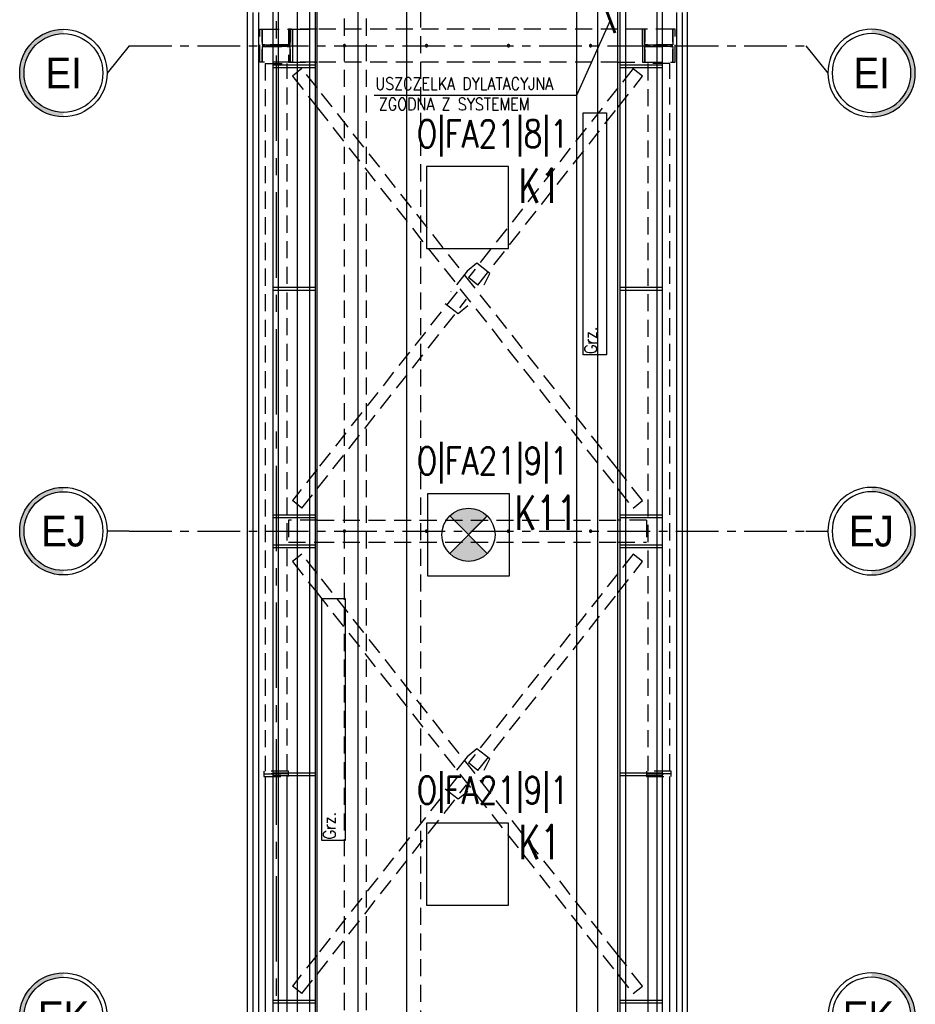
# Model space of a CAD drawing. Extents: x 41755 to 123924, y -112333 to 86187.
# Tile 83 of 256: x 100333 to 100989, y -59593 to -58873. Entities that reach past the tile are written whole.
import ezdxf
from ezdxf.enums import TextEntityAlignment as Align

# ---------------------------------------------------------------- set-up
doc = ezdxf.new("R2010")
doc.units = 0
doc.header["$LTSCALE"] = 50
doc.linetypes.add('CENTER', pattern=[2, 1.25, -0.25, 0.25, -0.25])
doc.linetypes.add('DASHED', pattern=[0.75, 0.5, -0.25])
doc.layers.get('0').update_dxf_attribs({"color": 101, "linetype": 'CONTINUOUS'})
for name, color, linetype in [('Det-metal', 141, 'CONTINUOUS'), ('E-90', 6, 'CONTINUOUS'), ('E35', 6, 'CONTINUOUS'), ('Fas-balustrada-widok', 114, 'CONTINUOUS'), ('Ins-co', 2, 'CONTINUOUS'), ('Ins-wod', 4, 'CONTINUOUS'), ('Os-osie', 14, 'CENTER'), ('Os-osie glowne', 1, 'CENTER'), ('Os-osie-opis', 16, 'CONTINUOUS'), ('Pos-widok', 121, 'CONTINUOUS'), ('Sc-systemowe', 150, 'CONTINUOUS'), ('Sch-opis', 51, 'CONTINUOUS'), ('W-idok', 8, 'CONTINUOUS')]:
    doc.layers.add(name, color=color, linetype=linetype)
doc.styles.add('dwg_opis duży', font='ARIAL.TTF', dxfattribs={"width": 0.9})
doc.styles.add('ROMANS', font='romans', dxfattribs={"width": 0.85})
doc.dimstyles.new('CHMIELNA', dxfattribs={"dimscale": 3.5, "dimtxt": 4, "dimasz": 1.5, "dimexe": 3, "dimexo": 0, "dimgap": 1, "dimtad": 1, "dimdec": 1, "dimrnd": 0.5, "dimzin": 12, "dimdsep": 46, "dimtxsty": 'ROMANS', "dimblk": 'DIMTICK', "dimcen": 0.09, "dimse1": 1, "dimse2": 1, "dimclrd": 143, "dimclrt": 53, "dimadec": 0, "dimazin": 0, "dimtfac": 1, "dimtdec": 1, "dimtix": 1, "dimtmove": 2, "dimatfit": 2, "dimldrblk": 'ARCHTICK', "dimfxl": 0, "dimtolj": 1, "dimtzin": 0, "dimarcsym": 0})

# ---------------------------------------------------------------- blocks, each defined once
blk = doc.blocks.new('DIMTICK')
for p, q in [((0, 1), (0, -1)), ((-1, 0), (1, 0))]:
    blk.add_line(p, q)
at = {"const_width": 0.141}
blk.add_lwpolyline([(0.707, 0.707), (-0.707, -0.707)], dxfattribs=at)
blk = doc.blocks.new('_opis_osi')
blk.add_hatch(color=256).paths.add_polyline_path([(32, -32), (28.8, -32, -1), (-28.8, -32), (-32, -32, 1)])
for radius in [32, 28.8]:
    blk.add_circle((0, -32), radius)
at = {"style": 'dwg_opis duży', "width": 0.9}
blk.add_attdef('AXNAMEV', text='', height=22.4, rotation=90, dxfattribs=at).set_placement((0, -32), align=Align.MIDDLE_CENTER)

msp = doc.modelspace()

# ---------------------------------------------------------------- hatches: boundary and pattern name
at = {"layer": 'E35'}
h = msp.add_hatch(color=256, dxfattribs=at)
edge = h.paths.add_edge_path()
edge.add_line((100661.684, -59249.166), (100675.43, -59235.42))
edge.add_ellipse((100661.684, -59249.166), major_axis=(13.746, 13.746), ratio=1, start_angle=360, end_angle=450)
edge.add_line((100647.938, -59235.42), (100661.684, -59249.166))
edge = h.paths.add_edge_path()
edge.add_line((100675.43, -59262.912), (100661.684, -59249.166))
edge.add_line((100661.684, -59249.166), (100647.938, -59262.912))
edge.add_ellipse((100661.684, -59249.166), major_axis=(-13.746, 13.746), ratio=1, start_angle=90, end_angle=180)

# ---------------------------------------------------------------- linework, layer by layer
at = {"layer": 'Det-metal', "linetype": 'DASHED', "ltscale": 0.5}
for p, q in [((100508.966, -58879.531), (100510.666, -58879.531)), ((100508.966, -58903.531), (100508.966, -58879.531)), ((100510.666, -58879.531), (100531.266, -58879.531)), ((100510.666, -58888.931), (100510.666, -58879.531)), ((100510.666, -58879.531), (100510.666, -58891.031)), ((100550.966, -58879.531), (100529.966, -58879.531)), ((100529.966, -58879.531), (100529.966, -58903.531)), ((100531.266, -58879.531), (100531.266, -58888.931)), ((100531.266, -58879.531), (100532.966, -58879.531)), ((100531.266, -58891.031), (100531.266, -58879.531)), ((100532.966, -58879.531), (100550.966, -58879.531)), ((100532.966, -58891.031), (100532.966, -58879.531)), ((100532.966, -58879.531), (100532.966, -58903.531)), ((100770.966, -58879.531), (100550.966, -58879.531)), ((100788.966, -58879.531), (100770.966, -58879.531)), ((100788.966, -58891.031), (100788.966, -58879.531)), ((100790.666, -58879.531), (100788.966, -58879.531)), ((100788.966, -58879.531), (100788.966, -58903.531)), ((100811.266, -58879.531), (100790.666, -58879.531)), ((100790.666, -58879.531), (100790.666, -58888.931)), ((100790.666, -58891.031), (100790.666, -58879.531)), ((100811.266, -58888.931), (100811.266, -58879.531)), ((100811.266, -58879.531), (100811.266, -58891.031)), ((100812.966, -58879.531), (100811.266, -58879.531)), ((100812.966, -58903.531), (100812.966, -58879.531)), ((100510.666, -58891.031), (100531.266, -58891.031)), ((100512.766, -58891.031), (100510.666, -58891.031)), ((100510.666, -58892.031), (100510.666, -58903.531)), ((100531.266, -58892.031), (100510.666, -58892.031)), ((100510.666, -58892.031), (100512.766, -58892.031)), ((100510.666, -58903.531), (100510.666, -58894.131)), ((100529.166, -58891.031), (100512.766, -58891.031)), ((100512.766, -58892.031), (100529.166, -58892.031)), ((100522.166, -58892.031), (100521.366, -58892.031)), ((100531.266, -58891.031), (100529.166, -58891.031)), ((100529.166, -58892.031), (100531.266, -58892.031)), ((100531.266, -58903.531), (100531.266, -58892.031)), ((100531.266, -58894.131), (100531.266, -58903.531)), ((100532.966, -58891.031), (100532.966, -58892.031)), ((100532.966, -58892.031), (100532.966, -58903.531)), ((100570.186, -58891.353), (100570.166, -58891.531)), ((100570.166, -58891.531), (100570.186, -58891.709)), ((100570.245, -58891.184), (100570.186, -58891.353)), ((100570.186, -58891.709), (100570.245, -58891.878)), ((100570.341, -58891.032), (100570.245, -58891.184)), ((100570.245, -58891.878), (100570.341, -58892.03)), ((100570.467, -58890.905), (100570.341, -58891.032)), ((100570.341, -58892.03), (100570.467, -58892.156)), ((100570.619, -58890.81), (100570.467, -58890.905)), ((100570.467, -58892.156), (100570.619, -58892.251)), ((100570.788, -58890.751), (100570.619, -58890.81)), ((100570.619, -58892.251), (100570.788, -58892.311)), ((100570.966, -58890.731), (100570.788, -58890.751)), ((100570.788, -58892.311), (100570.966, -58892.331)), ((100571.144, -58890.751), (100570.966, -58890.731)), ((100570.966, -58892.331), (100571.144, -58892.311)), ((100571.313, -58890.81), (100571.144, -58890.751)), ((100571.144, -58892.311), (100571.313, -58892.251)), ((100571.465, -58890.905), (100571.313, -58890.81)), ((100571.313, -58892.251), (100571.465, -58892.156)), ((100571.591, -58891.032), (100571.465, -58890.905)), ((100571.465, -58892.156), (100571.591, -58892.03)), ((100571.687, -58891.184), (100571.591, -58891.032)), ((100571.591, -58892.03), (100571.687, -58891.878)), ((100571.746, -58891.353), (100571.687, -58891.184)), ((100571.687, -58891.878), (100571.746, -58891.709)), ((100571.766, -58891.531), (100571.746, -58891.353)), ((100571.746, -58891.709), (100571.766, -58891.531)), ((100630.186, -58891.353), (100630.166, -58891.531)), ((100630.166, -58891.531), (100630.186, -58891.709)), ((100630.245, -58891.184), (100630.186, -58891.353)), ((100630.186, -58891.709), (100630.245, -58891.878)), ((100630.341, -58891.032), (100630.245, -58891.184)), ((100630.245, -58891.878), (100630.341, -58892.03)), ((100630.467, -58890.905), (100630.341, -58891.032)), ((100630.341, -58892.03), (100630.467, -58892.156)), ((100630.619, -58890.81), (100630.467, -58890.905)), ((100630.467, -58892.156), (100630.619, -58892.251)), ((100630.788, -58890.751), (100630.619, -58890.81)), ((100630.619, -58892.251), (100630.788, -58892.311)), ((100630.966, -58890.731), (100630.788, -58890.751)), ((100630.788, -58892.311), (100630.966, -58892.331)), ((100631.144, -58890.751), (100630.966, -58890.731)), ((100630.966, -58892.331), (100631.144, -58892.311)), ((100631.313, -58890.81), (100631.144, -58890.751)), ((100631.144, -58892.311), (100631.313, -58892.251)), ((100631.465, -58890.905), (100631.313, -58890.81)), ((100631.313, -58892.251), (100631.465, -58892.156)), ((100631.591, -58891.032), (100631.465, -58890.905)), ((100631.465, -58892.156), (100631.591, -58892.03)), ((100631.687, -58891.184), (100631.591, -58891.032)), ((100631.591, -58892.03), (100631.687, -58891.878)), ((100631.746, -58891.353), (100631.687, -58891.184)), ((100631.687, -58891.878), (100631.746, -58891.709)), ((100631.766, -58891.531), (100631.746, -58891.353)), ((100631.746, -58891.709), (100631.766, -58891.531)), ((100690.186, -58891.353), (100690.166, -58891.531)), ((100690.166, -58891.531), (100690.186, -58891.709)), ((100690.245, -58891.184), (100690.186, -58891.353)), ((100690.186, -58891.709), (100690.245, -58891.878)), ((100690.341, -58891.032), (100690.245, -58891.184)), ((100690.245, -58891.878), (100690.341, -58892.03)), ((100690.467, -58890.905), (100690.341, -58891.032)), ((100690.341, -58892.03), (100690.467, -58892.156)), ((100690.619, -58890.81), (100690.467, -58890.905)), ((100690.467, -58892.156), (100690.619, -58892.251)), ((100690.788, -58890.751), (100690.619, -58890.81)), ((100690.619, -58892.251), (100690.788, -58892.311)), ((100690.966, -58890.731), (100690.788, -58890.751)), ((100690.788, -58892.311), (100690.966, -58892.331)), ((100691.144, -58890.751), (100690.966, -58890.731)), ((100690.966, -58892.331), (100691.144, -58892.311)), ((100691.313, -58890.81), (100691.144, -58890.751)), ((100691.144, -58892.311), (100691.313, -58892.251)), ((100691.465, -58890.905), (100691.313, -58890.81)), ((100691.313, -58892.251), (100691.465, -58892.156)), ((100691.591, -58891.032), (100691.465, -58890.905)), ((100691.465, -58892.156), (100691.591, -58892.03)), ((100691.687, -58891.184), (100691.591, -58891.032)), ((100691.591, -58892.03), (100691.687, -58891.878)), ((100691.746, -58891.353), (100691.687, -58891.184)), ((100691.687, -58891.878), (100691.746, -58891.709)), ((100691.766, -58891.531), (100691.746, -58891.353)), ((100691.746, -58891.709), (100691.766, -58891.531)), ((100750.186, -58891.353), (100750.166, -58891.531)), ((100750.166, -58891.531), (100750.186, -58891.709)), ((100750.245, -58891.184), (100750.186, -58891.353)), ((100750.186, -58891.709), (100750.245, -58891.878)), ((100750.341, -58891.032), (100750.245, -58891.184)), ((100750.245, -58891.878), (100750.341, -58892.03)), ((100750.467, -58890.905), (100750.341, -58891.032)), ((100750.341, -58892.03), (100750.467, -58892.156)), ((100750.619, -58890.81), (100750.467, -58890.905)), ((100750.467, -58892.156), (100750.619, -58892.251)), ((100750.788, -58890.751), (100750.619, -58890.81)), ((100750.619, -58892.251), (100750.788, -58892.311)), ((100750.966, -58890.731), (100750.788, -58890.751)), ((100750.788, -58892.311), (100750.966, -58892.331)), ((100751.144, -58890.751), (100750.966, -58890.731)), ((100750.966, -58892.331), (100751.144, -58892.311)), ((100751.313, -58890.81), (100751.144, -58890.751)), ((100751.144, -58892.311), (100751.313, -58892.251)), ((100751.465, -58890.905), (100751.313, -58890.81)), ((100751.313, -58892.251), (100751.465, -58892.156)), ((100751.591, -58891.032), (100751.465, -58890.905)), ((100751.465, -58892.156), (100751.591, -58892.03)), ((100751.687, -58891.184), (100751.591, -58891.032)), ((100751.591, -58892.03), (100751.687, -58891.878)), ((100751.746, -58891.353), (100751.687, -58891.184)), ((100751.687, -58891.878), (100751.746, -58891.709)), ((100751.766, -58891.531), (100751.746, -58891.353)), ((100751.746, -58891.709), (100751.766, -58891.531)), ((100788.966, -58891.031), (100788.966, -58892.031)), ((100788.966, -58892.031), (100788.966, -58903.531)), ((100811.266, -58891.031), (100790.666, -58891.031)), ((100790.666, -58891.031), (100792.766, -58891.031)), ((100790.666, -58892.031), (100811.266, -58892.031)), ((100790.666, -58903.531), (100790.666, -58892.031)), ((100792.766, -58892.031), (100790.666, -58892.031)), ((100790.666, -58894.131), (100790.666, -58903.531)), ((100792.766, -58891.031), (100809.166, -58891.031)), ((100809.166, -58892.031), (100792.766, -58892.031)), ((100799.766, -58892.031), (100800.566, -58892.031)), ((100809.166, -58891.031), (100811.266, -58891.031)), ((100811.266, -58892.031), (100809.166, -58892.031)), ((100811.266, -58892.031), (100811.266, -58903.531)), ((100811.266, -58903.531), (100811.266, -58894.131)), ((100510.666, -58903.531), (100508.966, -58903.531)), ((100531.266, -58903.531), (100510.666, -58903.531)), ((100512.966, -58904.531), (100528.966, -58904.531)), ((100512.966, -58904.531), (100512.966, -59422.031)), ((100528.966, -59422.031), (100528.966, -58904.531)), ((100529.966, -58903.531), (100550.966, -58903.531)), ((100532.966, -58903.531), (100531.266, -58903.531)), ((100539.888, -58908.343), (100532.907, -58913.848)), ((100550.966, -58903.531), (100532.966, -58903.531)), ((100550.966, -58922.389), (100539.888, -58908.343)), ((100770.966, -58903.531), (100550.966, -58903.531)), ((100770.966, -58903.531), (100788.966, -58903.531)), ((100782.045, -58908.343), (100770.966, -58922.389)), ((100789.025, -58913.849), (100782.132, -58908.412)), ((100788.966, -58903.531), (100790.666, -58903.531)), ((100790.666, -58903.531), (100811.266, -58903.531)), ((100792.966, -58904.531), (100792.966, -59422.031)), ((100808.966, -58904.531), (100792.966, -58904.531)), ((100808.966, -59422.031), (100808.966, -58904.531)), ((100811.266, -58903.531), (100812.966, -58903.531)), ((100532.907, -58913.848), (100550.966, -58936.744)), ((100770.966, -58936.744), (100789.025, -58913.849)), ((100770.966, -59201.318), (100550.966, -58922.389)), ((100770.966, -58922.389), (100661.585, -59061.068)), ((100550.966, -58936.744), (100770.966, -59215.673)), ((100668.565, -59066.574), (100770.966, -58936.744)), ((100667.796, -59050.683), (100660.652, -59056.511)), ((100677.218, -59058.115), (100667.796, -59050.683)), ((100660.652, -59056.511), (100648.718, -59071.642)), ((100668.565, -59066.574), (100661.585, -59061.068)), ((100673.215, -59066.42), (100677.218, -59058.115)), ((100653.367, -59071.488), (100550.966, -59201.318)), ((100550.966, -59215.673), (100660.347, -59076.994)), ((100644.714, -59079.947), (100654.136, -59087.379)), ((100654.136, -59087.379), (100661.28, -59081.551)), ((100550.966, -59201.318), (100532.907, -59224.213)), ((100789.025, -59224.213), (100770.966, -59201.318)), ((100539.887, -59229.719), (100550.966, -59215.673)), ((100770.966, -59215.673), (100782.045, -59229.719)), ((100539.887, -59229.719), (100532.907, -59224.213)), ((100782.045, -59229.719), (100789.025, -59224.213)), ((100550.966, -59238.531), (100529.966, -59238.531)), ((100529.966, -59238.531), (100529.966, -59254.531)), ((100550.966, -59238.531), (100770.966, -59238.531)), ((100791.966, -59238.531), (100770.966, -59238.531)), ((100791.966, -59238.531), (100791.966, -59254.531)), ((100570.186, -59246.353), (100570.166, -59246.531)), ((100570.166, -59246.531), (100570.186, -59246.709)), ((100570.245, -59246.184), (100570.186, -59246.353)), ((100570.186, -59246.709), (100570.245, -59246.878)), ((100570.341, -59246.032), (100570.245, -59246.184)), ((100570.245, -59246.878), (100570.341, -59247.03)), ((100570.467, -59245.905), (100570.341, -59246.032)), ((100570.341, -59247.03), (100570.467, -59247.156)), ((100570.619, -59245.81), (100570.467, -59245.905)), ((100570.467, -59247.156), (100570.619, -59247.252)), ((100570.788, -59245.751), (100570.619, -59245.81)), ((100570.619, -59247.252), (100570.788, -59247.311)), ((100570.966, -59245.731), (100570.788, -59245.751)), ((100570.788, -59247.311), (100570.966, -59247.331)), ((100571.144, -59245.751), (100570.966, -59245.731)), ((100570.966, -59247.331), (100571.144, -59247.311)), ((100571.313, -59245.81), (100571.144, -59245.751)), ((100571.144, -59247.311), (100571.313, -59247.252)), ((100571.465, -59245.905), (100571.313, -59245.81)), ((100571.313, -59247.252), (100571.465, -59247.156)), ((100571.591, -59246.032), (100571.465, -59245.905)), ((100571.465, -59247.156), (100571.591, -59247.03)), ((100571.687, -59246.184), (100571.591, -59246.032)), ((100571.591, -59247.03), (100571.687, -59246.878)), ((100571.746, -59246.353), (100571.687, -59246.184)), ((100571.687, -59246.878), (100571.746, -59246.709)), ((100571.766, -59246.531), (100571.746, -59246.353)), ((100571.746, -59246.709), (100571.766, -59246.531)), ((100630.186, -59246.353), (100630.166, -59246.531)), ((100630.166, -59246.531), (100630.186, -59246.709)), ((100630.245, -59246.184), (100630.186, -59246.353)), ((100630.186, -59246.709), (100630.245, -59246.878)), ((100630.341, -59246.032), (100630.245, -59246.184)), ((100630.245, -59246.878), (100630.341, -59247.03)), ((100630.467, -59245.905), (100630.341, -59246.032)), ((100630.341, -59247.03), (100630.467, -59247.156)), ((100630.619, -59245.81), (100630.467, -59245.905)), ((100630.467, -59247.156), (100630.619, -59247.252)), ((100630.788, -59245.751), (100630.619, -59245.81)), ((100630.619, -59247.252), (100630.788, -59247.311)), ((100630.966, -59245.731), (100630.788, -59245.751)), ((100630.788, -59247.311), (100630.966, -59247.331)), ((100631.144, -59245.751), (100630.966, -59245.731)), ((100630.966, -59247.331), (100631.144, -59247.311)), ((100631.313, -59245.81), (100631.144, -59245.751)), ((100631.144, -59247.311), (100631.313, -59247.252)), ((100631.465, -59245.905), (100631.313, -59245.81)), ((100631.313, -59247.252), (100631.465, -59247.156)), ((100631.591, -59246.032), (100631.465, -59245.905)), ((100631.465, -59247.156), (100631.591, -59247.03)), ((100631.687, -59246.184), (100631.591, -59246.032)), ((100631.591, -59247.03), (100631.687, -59246.878)), ((100631.746, -59246.353), (100631.687, -59246.184)), ((100631.687, -59246.878), (100631.746, -59246.709)), ((100631.766, -59246.531), (100631.746, -59246.353)), ((100631.746, -59246.709), (100631.766, -59246.531)), ((100690.186, -59246.353), (100690.166, -59246.531)), ((100690.166, -59246.531), (100690.186, -59246.709)), ((100690.245, -59246.184), (100690.186, -59246.353)), ((100690.186, -59246.709), (100690.245, -59246.878)), ((100690.341, -59246.032), (100690.245, -59246.184)), ((100690.245, -59246.878), (100690.341, -59247.03)), ((100690.467, -59245.905), (100690.341, -59246.032)), ((100690.341, -59247.03), (100690.467, -59247.156)), ((100690.619, -59245.81), (100690.467, -59245.905)), ((100690.467, -59247.156), (100690.619, -59247.252)), ((100690.788, -59245.751), (100690.619, -59245.81)), ((100690.619, -59247.252), (100690.788, -59247.311)), ((100690.966, -59245.731), (100690.788, -59245.751)), ((100690.788, -59247.311), (100690.966, -59247.331)), ((100691.144, -59245.751), (100690.966, -59245.731)), ((100690.966, -59247.331), (100691.144, -59247.311)), ((100691.313, -59245.81), (100691.144, -59245.751)), ((100691.144, -59247.311), (100691.313, -59247.252)), ((100691.465, -59245.905), (100691.313, -59245.81)), ((100691.313, -59247.252), (100691.465, -59247.156)), ((100691.591, -59246.032), (100691.465, -59245.905)), ((100691.465, -59247.156), (100691.591, -59247.03)), ((100691.687, -59246.184), (100691.591, -59246.032)), ((100691.591, -59247.03), (100691.687, -59246.878)), ((100691.746, -59246.353), (100691.687, -59246.184)), ((100691.687, -59246.878), (100691.746, -59246.709)), ((100691.766, -59246.531), (100691.746, -59246.353)), ((100691.746, -59246.709), (100691.766, -59246.531)), ((100750.186, -59246.353), (100750.166, -59246.531)), ((100750.166, -59246.531), (100750.186, -59246.709)), ((100750.245, -59246.184), (100750.186, -59246.353)), ((100750.186, -59246.709), (100750.245, -59246.878)), ((100750.341, -59246.032), (100750.245, -59246.184)), ((100750.245, -59246.878), (100750.341, -59247.03)), ((100750.467, -59245.905), (100750.341, -59246.032)), ((100750.341, -59247.03), (100750.467, -59247.156)), ((100750.619, -59245.81), (100750.467, -59245.905)), ((100750.467, -59247.156), (100750.619, -59247.252)), ((100750.788, -59245.751), (100750.619, -59245.81)), ((100750.619, -59247.252), (100750.788, -59247.311)), ((100750.966, -59245.731), (100750.788, -59245.751)), ((100750.788, -59247.311), (100750.966, -59247.331)), ((100751.144, -59245.751), (100750.966, -59245.731)), ((100750.966, -59247.331), (100751.144, -59247.311)), ((100751.313, -59245.81), (100751.144, -59245.751)), ((100751.144, -59247.311), (100751.313, -59247.252)), ((100751.465, -59245.905), (100751.313, -59245.81)), ((100751.313, -59247.252), (100751.465, -59247.156)), ((100751.591, -59246.032), (100751.465, -59245.905)), ((100751.465, -59247.156), (100751.591, -59247.03)), ((100751.687, -59246.184), (100751.591, -59246.032)), ((100751.591, -59247.03), (100751.687, -59246.878)), ((100751.746, -59246.353), (100751.687, -59246.184)), ((100751.687, -59246.878), (100751.746, -59246.709)), ((100751.766, -59246.531), (100751.746, -59246.353)), ((100751.746, -59246.709), (100751.766, -59246.531)), ((100529.966, -59254.531), (100550.966, -59254.531)), ((100550.966, -59254.531), (100770.966, -59254.531)), ((100770.966, -59254.531), (100791.966, -59254.531)), ((100539.888, -59263.343), (100532.907, -59268.848)), ((100532.907, -59268.848), (100550.966, -59291.744)), ((100550.966, -59277.389), (100539.888, -59263.343)), ((100782.045, -59263.343), (100770.966, -59277.389)), ((100770.966, -59291.744), (100789.025, -59268.848)), ((100789.025, -59268.848), (100782.132, -59263.412)), ((100770.966, -59556.317), (100550.966, -59277.389)), ((100770.966, -59277.389), (100661.585, -59416.068)), ((100550.966, -59291.744), (100770.966, -59570.673)), ((100668.565, -59421.574), (100770.966, -59291.744)), ((100667.796, -59405.683), (100660.652, -59411.511)), ((100677.218, -59413.115), (100667.796, -59405.683)), ((100660.652, -59411.511), (100648.718, -59426.642)), ((100673.215, -59421.42), (100677.218, -59413.115)), ((100668.565, -59421.574), (100661.585, -59416.068)), ((100511.966, -59422.031), (100511.966, -59424.031)), ((100529.966, -59422.031), (100511.966, -59422.031)), ((100511.966, -59424.031), (100511.966, -59426.031)), ((100529.966, -59424.031), (100511.966, -59424.031)), ((100511.966, -59424.031), (100529.966, -59424.031)), ((100511.966, -59426.031), (100529.966, -59426.031)), ((100529.966, -59424.031), (100529.966, -59422.031)), ((100529.966, -59426.031), (100529.966, -59424.031)), ((100653.367, -59426.488), (100550.966, -59556.317)), ((100809.966, -59422.031), (100791.966, -59422.031)), ((100791.966, -59422.031), (100791.966, -59424.031)), ((100791.966, -59424.031), (100791.966, -59426.031)), ((100809.966, -59424.031), (100791.966, -59424.031)), ((100791.966, -59424.031), (100809.966, -59424.031)), ((100791.966, -59426.031), (100809.966, -59426.031)), ((100809.966, -59424.031), (100809.966, -59422.031)), ((100809.966, -59426.031), (100809.966, -59424.031)), ((100550.966, -59570.673), (100660.347, -59431.994)), ((100644.714, -59434.947), (100654.136, -59442.379)), ((100654.136, -59442.379), (100661.28, -59436.551)), ((100550.966, -59556.317), (100532.907, -59579.213)), ((100789.025, -59579.213), (100770.966, -59556.317)), ((100539.887, -59584.719), (100550.966, -59570.673)), ((100770.966, -59570.673), (100782.045, -59584.719)), ((100539.887, -59584.719), (100532.907, -59579.213)), ((100782.045, -59584.719), (100789.025, -59579.213))]:
    msp.add_line(p, q, dxfattribs=at)
at = {"layer": 'Det-metal', "ltscale": 0.5}
for p, q in [((100512.966, -59426.031), (100512.966, -61197.031)), ((100528.966, -61197.031), (100528.966, -59426.031)), ((100792.966, -59426.031), (100792.966, -61197.031)), ((100808.966, -61197.031), (100808.966, -59426.031))]:
    msp.add_line(p, q, dxfattribs=at)
at = {"layer": 'E35'}
for p, q in [((100647.938, -59235.42), (100675.43, -59262.912)), ((100647.938, -59262.912), (100675.43, -59235.42))]:
    msp.add_line(p, q, dxfattribs=at)
at = {"layer": 'E35', "linetype": 'Continuous', "ltscale": 0.3}
msp.add_line((100648.724, -59262.126), (100674.644, -59236.206), dxfattribs=at)
for points in [[(100630.966, -59039.964), (100690.966, -59039.964), (100690.966, -58979.964), (100630.966, -58979.964)], [(100631.684, -59279.166), (100691.684, -59279.166), (100691.684, -59219.166), (100631.684, -59219.166)], [(100630.966, -59519.964), (100690.966, -59519.964), (100690.966, -59459.964), (100630.966, -59459.964)]]:
    msp.add_lwpolyline(points, close=True, dxfattribs=at)
at = {"layer": 'E35'}
msp.add_circle((100661.684, -59249.166), 19.44, dxfattribs=at)
at = {"layer": 'Fas-balustrada-widok'}
for points in [[(100545.466, -55990.233), (100545.466, -61753.198)], [(100549.466, -55990.233), (100549.466, -61753.198)], [(100772.466, -55990.233), (100772.466, -61753.198)], [(100776.466, -55990.233), (100776.466, -61753.198)], [(100518.466, -56028.233), (100518.466, -61742.715)], [(100522.466, -56028.233), (100522.466, -61742.715)], [(100799.466, -56028.233), (100799.466, -61742.715)], [(100803.466, -56028.233), (100803.466, -61742.715)], [(100518.466, -58905.531), (100549.466, -58905.531)], [(100518.466, -58907.531), (100549.466, -58907.531)], [(100772.466, -58905.531), (100803.466, -58905.531)], [(100772.466, -58907.531), (100803.466, -58907.531)], [(100518.466, -59068.215), (100549.466, -59068.215)], [(100772.466, -59068.215), (100803.466, -59068.215)], [(100518.466, -59070.215), (100549.466, -59070.215)], [(100772.466, -59070.215), (100803.466, -59070.215)], [(100518.466, -59234.531), (100549.466, -59234.531)], [(100518.466, -59236.531), (100549.466, -59236.531)], [(100772.466, -59234.531), (100803.466, -59234.531)], [(100772.466, -59236.531), (100803.466, -59236.531)], [(100518.466, -59256.531), (100549.466, -59256.531)], [(100518.466, -59258.531), (100549.466, -59258.531)], [(100772.466, -59256.531), (100803.466, -59256.531)], [(100772.466, -59258.531), (100803.466, -59258.531)], [(100518.466, -59423.215), (100549.466, -59423.215)], [(100518.466, -59425.215), (100549.466, -59425.215)], [(100772.466, -59423.215), (100803.466, -59423.215)], [(100772.466, -59425.215), (100803.466, -59425.215)], [(100518.466, -59589.531), (100549.466, -59589.531)], [(100518.466, -59591.531), (100549.466, -59591.531)], [(100772.466, -59589.531), (100803.466, -59589.531)], [(100772.466, -59591.531), (100803.466, -59591.531)]]:
    msp.add_lwpolyline(points, dxfattribs=at)
at = {"layer": 'Ins-co'}
msp.add_line((100616.466, -55978.233), (100616.466, -61425.715), dxfattribs=at)
at = {"layer": 'Ins-co', "linetype": 'DASHED', "ltscale": 0.5}
msp.add_line((100626.466, -55978.233), (100626.466, -61425.715), dxfattribs=at)
at = {"layer": 'Ins-co'}
for points in [[(100745.535, -58940.715), (100762.535, -58940.715), (100762.535, -59117.715), (100745.535, -59117.715)], [(100554.535, -59295.715), (100571.535, -59295.715), (100571.535, -59472.715), (100554.535, -59472.715)]]:
    msp.add_lwpolyline(points, close=True, dxfattribs=at)
at = {"layer": 'Ins-wod'}
for points in [[(100499.966, -61740.031), (100499.966, -56001.048)], [(100821.966, -61740.031), (100821.966, -56001.048)]]:
    msp.add_lwpolyline(points, dxfattribs=at)
at = {"layer": 'Ins-wod', "linetype": 'DASHED', "ltscale": 0.5}
for points in [[(100570.825, -56771.715), (100570.825, -61878.031)], [(100586.825, -56771.715), (100586.825, -61862.031)]]:
    msp.add_lwpolyline(points, dxfattribs=at)
at = {"layer": 'Os-osie', "ltscale": 0.5}
for p, q in [((100413.401, -58891.531), (100908.531, -58891.531)), ((100413.401, -59246.531), (100908.531, -59246.531))]:
    msp.add_line(p, q, dxfattribs=at)
at = {"layer": 'Os-osie glowne'}
for points in [[(100520.966, -55498.715), (100520.966, -63102.922)], [(100755.966, -55498.715), (100755.966, -61850.182)]]:
    msp.add_lwpolyline(points, dxfattribs=at)
at = {"layer": 'Os-osie-opis'}
for points in [[(100413.401, -58891.531), (100397.401, -58911.531)], [(100908.531, -58891.531), (100924.531, -58911.531)], [(100413.401, -59246.531), (100397.401, -59246.531)], [(100908.531, -59246.531), (100924.531, -59246.531)]]:
    msp.add_lwpolyline(points, dxfattribs=at)
at = {"layer": 'Pos-widok'}
msp.add_lwpolyline([(100536.373, -61732.856), (100756.373, -61732.856), (100756.373, -58856.355), (100536.373, -58856.355), (100536.373, -61732.856)], dxfattribs=at)
at = {"layer": 'Sc-systemowe'}
for points in [[(100503.966, -58867.157), (100503.966, -61740.031)], [(100507.966, -58867.157), (100507.966, -61740.031)], [(100813.966, -58867.157), (100813.966, -61740.031)], [(100817.966, -58867.157), (100817.966, -61740.031)]]:
    msp.add_lwpolyline(points, dxfattribs=at)
at = {"layer": 'W-idok'}
for points in [[(100550.966, -61740.031), (100550.966, -55988.233)], [(100580.966, -61740.031), (100580.966, -55988.233)], [(100740.966, -61740.031), (100740.966, -55988.233)], [(100770.966, -61740.031), (100770.966, -55988.233)]]:
    msp.add_lwpolyline(points, dxfattribs=at)

# ---------------------------------------------------------------- block references
at = {"layer": 'Os-osie-opis'}
ref = msp.add_blockref('_opis_osi', (100397.401, -58911.531), dxfattribs=dict(at, rotation=270))
ref.add_attrib('AXNAMEV', 'EI', dxfattribs={"layer": '0', "height": 22.4, "style": 'dwg_opis duży', "width": 0.9}).set_placement((100365.566, -58911.531), align=Align.MIDDLE_CENTER)
ref = msp.add_blockref('_opis_osi', (100924.531, -58911.531), dxfattribs=dict(at, xscale=-1, rotation=89.99999999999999))
ref.add_attrib('AXNAMEV', 'EI', dxfattribs={"layer": '0', "height": 22.4, "style": 'dwg_opis duży', "width": 0.9}).set_placement((100956.669, -58911.531), align=Align.MIDDLE_CENTER)
ref = msp.add_blockref('_opis_osi', (100397.401, -59246.531), dxfattribs=dict(at, rotation=270))
ref.add_attrib('AXNAMEV', 'EJ', dxfattribs={"layer": '0', "height": 22.4, "style": 'dwg_opis duży', "width": 0.9}).set_placement((100365.566, -59246.531), align=Align.MIDDLE_CENTER)
ref = msp.add_blockref('_opis_osi', (100924.531, -59246.531), dxfattribs=dict(at, xscale=-1, rotation=89.99999999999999))
ref.add_attrib('AXNAMEV', 'EJ', dxfattribs={"layer": '0', "height": 22.4, "style": 'dwg_opis duży', "width": 0.9}).set_placement((100956.325, -59246.531), align=Align.MIDDLE_CENTER)
ref = msp.add_blockref('_opis_osi', (100397.401, -59601.531), dxfattribs=dict(at, rotation=270))
ref.add_attrib('AXNAMEV', 'EK', dxfattribs={"layer": '0', "height": 22.4, "style": 'dwg_opis duży', "width": 0.9}).set_placement((100365.566, -59601.531), align=Align.MIDDLE_CENTER)
ref = msp.add_blockref('_opis_osi', (100924.531, -59601.531), dxfattribs=dict(at, xscale=-1, rotation=89.99999999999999))
ref.add_attrib('AXNAMEV', 'EK', dxfattribs={"layer": '0', "height": 22.4, "style": 'dwg_opis duży', "width": 0.9}).set_placement((100954.193, -59601.531), align=Align.MIDDLE_CENTER)

# ---------------------------------------------------------------- texts
at = {"layer": 'E-90', "style": 'ROMANS', "width": 0.8}
for s, p in [('O|FA21|8|1', (100679.324, -58957.324)), ('O|FA21|9|1', (100679.324, -59196.526)), ('O|FA21|9|1', (100679.324, -59437.324))]:
    msp.add_text(s, height=20, rotation=360, dxfattribs=at).set_placement(p, align=Align.MIDDLE)
at = {"layer": 'E35', "style": 'ROMANS', "width": 0.7}
for s, p in [('K1', (100713.891, -58993.851)), ('K11', (100718.391, -59233.053)), ('K1', (100713.891, -59473.851))]:
    msp.add_text(s, height=25, dxfattribs=at).set_placement(p, align=Align.MIDDLE)
at = {"layer": 'Ins-co', "char_height": 9, "width": 203.76147, "attachment_point": 3, "rotation": 90, "style": 'ROMANS'}
for insert in [(100746.495, -59096.938), (100555.495, -59451.938)]:
    msp.add_mtext('Grz.', dxfattribs=dict(at, insert=insert))
at = {"layer": 'Sch-opis', "char_height": 9, "width": 203.76147, "attachment_point": 1, "style": 'ROMANS'}
for s, insert in [('USZCZELKA DYLATACYJNA', (100593.525, -58914.778)), ('ZGODNA Z SYSTEMEM', (100596.137, -58929.763))]:
    msp.add_mtext(s, dxfattribs=dict(at, insert=insert))

# ---------------------------------------------------------------- leaders
at = {"layer": 'Sch-opis'}
msp.add_leader([(100765.361, -58873.031), (100740.68, -58927.845), (100592.575, -58927.845)], dimstyle='CHMIELNA', override={"dimasz": 4, "dimgap": 1, "dimtad": 0}, dxfattribs=at)

doc.saveas('drawing.dxf')
